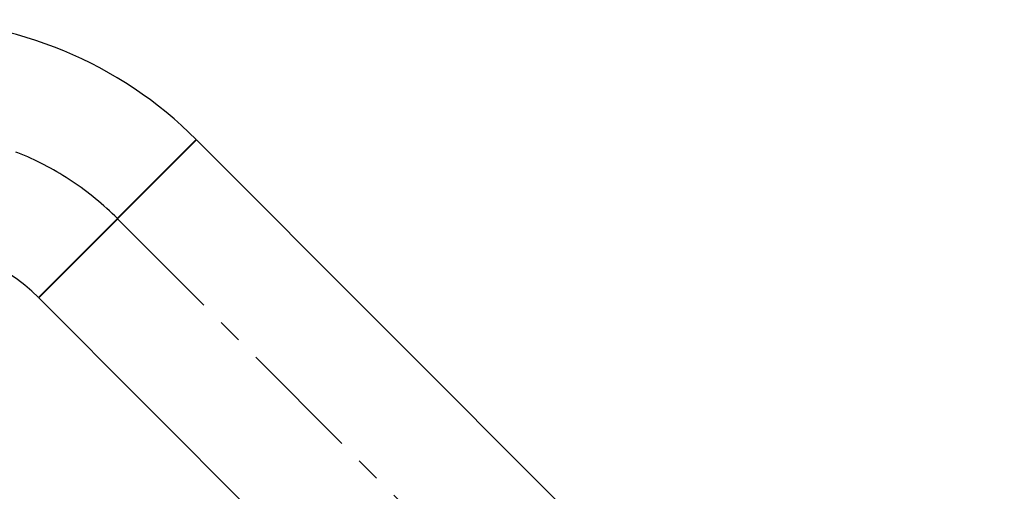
# Model space of a CAD drawing. Header units: millimetres. Extents: x 0 to 5940, y 0 to 4200.
# Tile 46 of 51: x 2724 to 3228, y 2695 to 2937. Entities that reach past the tile are written whole.
import ezdxf

# ---------------------------------------------------------------- set-up
doc = ezdxf.new("R2010")
doc.units = ezdxf.units.MM
doc.header["$LTSCALE"] = 50
doc.linetypes.add('MITTE', pattern=[2, 1.25, -0.25, 0.25, -0.25])
doc.layers.add('02-LINIE-035', color=2, linetype='CONTINUOUS')
doc.layers.add('05-ACHSE', color=1, linetype='MITTE')

msp = doc.modelspace()

# ---------------------------------------------------------------- linework, layer by layer
at = {"layer": '02-LINIE-035'}
for p, q in [((2814.67, 2875.33), (2733.85, 2794.5)), ((2733.99, 2794.36), (2814.81, 2875.18)), ((3228.47, 2461.53), (2814.81, 2875.18)), ((3147.65, 2380.71), (2733.99, 2794.36))]:
    msp.add_line(p, q, dxfattribs=at)
for radius in [209.15, 94.85]:
    msp.add_arc((2666.78, 2727.43), radius, 45, 90, dxfattribs=at)
at = {"layer": '05-ACHSE'}
msp.add_line((2774.4, 2834.77), (3188.22, 2420.95), dxfattribs=at)
msp.add_arc((2666.78, 2727.43), 152, 45, 90, dxfattribs=at)

doc.saveas('drawing.dxf')
